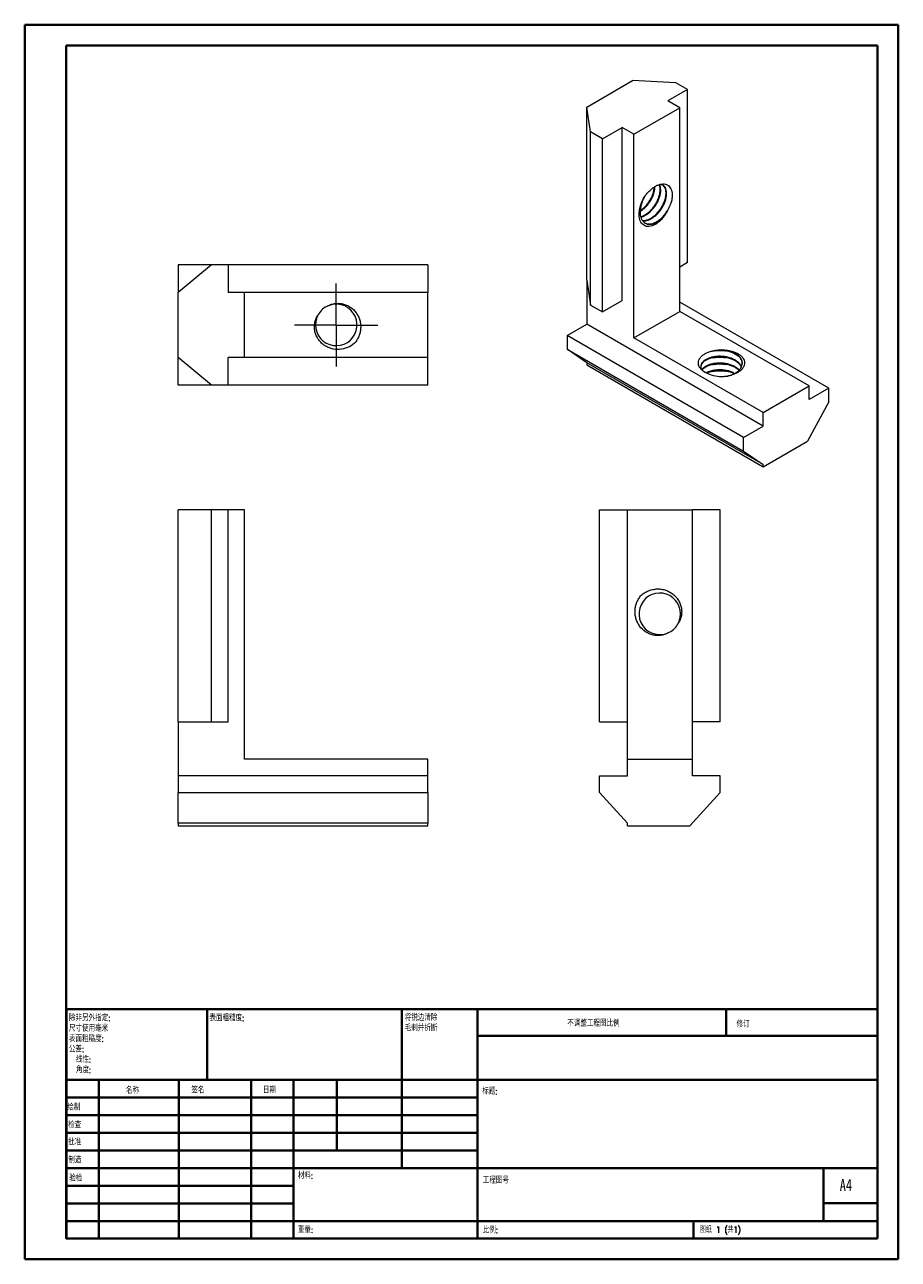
# Model space of a CAD drawing. Header units: millimetres. Extents: x 0 to 210, y 0 to 297.
import ezdxf

# ---------------------------------------------------------------- set-up
doc = ezdxf.new("R2010")
doc.units = ezdxf.units.MM
doc.styles.add('SLDTEXTSTYLE0', font='TXT', dxfattribs={"width": 0.75, "bigfont": 'bigfont'})
doc.styles.add('SLDTEXTSTYLE1', font='TXT', dxfattribs={"width": 0.75})
doc.styles.add('SLDTEXTSTYLE2', font='TXT', dxfattribs={"width": 0.694444, "bigfont": 'bigfont'})

# ---------------------------------------------------------------- blocks, each defined once
blk = doc.blocks.new('SW_NOTE_0')
at = {"color": 0, "linetype": 'Continuous', "lineweight": 0, "char_height": 1.5, "attachment_point": 1, "style": 'SLDTEXTSTYLE0'}
for s, insert in [('\\M+18FAB锐边\\M+190B4\\M+18F9C', (0, 1.93)), ('\\M+196D1\\M+18E68\\M+19BF3\\M+190DC\\M+19266', (0, -0.57))]:
    blk.add_mtext(s, dxfattribs=dict(at, insert=insert))
blk = doc.blocks.new('SW_NOTE_1')
at = {"color": 0, "linetype": 'Continuous', "lineweight": 0, "char_height": 1.5, "attachment_point": 1, "style": 'SLDTEXTSTYLE0'}
for s, insert in [('\\M+18F9C\\M+194F1另\\M+18A4F\\M+18E77\\M+192E8:', (0, 1.93)), ('\\M+18EDA\\M+190A1\\M+18E67\\M+19770\\M+19F7C\\M+195C4', (0, -0.57)), ('\\M+1955C\\M+196CA\\M+19165糙\\M+19378:', (0, -3.07)), ('\\M+18CF6\\M+18DB7:', (0, -5.57)), ('线\\M+190AB:', (1.69, -8.07)), ('\\M+18A70\\M+19378:', (1.69, -10.57))]:
    blk.add_mtext(s, dxfattribs=dict(at, insert=insert))
blk = doc.blocks.new('SW_CENTERMARKSYMBOL_0')
at = {"color": 0, "linetype": 'Continuous', "lineweight": 0}
for p, q in [((0, 5), (0, 10)), ((0, 0), (0, 5)), ((-5, 0), (-10, 0)), ((0, 0), (-5, 0)), ((0, 0), (0, -5)), ((0, 0), (5, 0)), ((5, 0), (10, 0)), ((0, -5), (0, -10))]:
    blk.add_line(p, q, dxfattribs=at)

msp = doc.modelspace()

# ---------------------------------------------------------------- linework, layer by layer
at = {"color": 7, "linetype": 'Continuous', "lineweight": 40}
for p, q in [((0.08, 0.21), (0.08, 297.21)), ((0.08, 297.21), (210.08, 297.21)), ((210.08, 0.21), (210.08, 297.21)), ((210.08, 292.21), (210.08, 297.21)), ((10.08, 292.21), (205.08, 292.21)), ((10.08, 5.21), (10.08, 292.21)), ((205.08, 5.21), (205.08, 292.21)), ((10.11, 60.37), (205.08, 60.37)), ((10.11, 60.37), (10.11, 5.12)), ((43.91, 43.37), (43.91, 60.37)), ((90.71, 60.37), (90.71, 22.12)), ((108.91, 60.37), (108.91, 5.12)), ((168.68, 54.09), (168.68, 60.46)), ((205.08, 54), (108.91, 54)), ((205.08, 43.37), (10.11, 43.37)), ((17.91, 43.37), (17.91, 5.12)), ((37.1, 43.37), (37.1, 5.12)), ((54.51, 43.37), (54.51, 5.12)), ((64.71, 5.12), (64.71, 43.37)), ((75.11, 26.37), (75.11, 43.37)), ((108.91, 39.12), (10.11, 39.12)), ((108.91, 34.87), (10.11, 34.87)), ((108.91, 30.62), (10.11, 30.62)), ((108.91, 26.37), (10.11, 26.37)), ((64.71, 22.12), (10.11, 22.12)), ((64.71, 22.12), (205.08, 22.12)), ((192.08, 9.46), (192.08, 22.21)), ((64.71, 17.87), (10.11, 17.87)), ((64.71, 13.62), (10.11, 13.62)), ((205.08, 13.71), (192.08, 13.71)), ((10.11, 9.37), (205.08, 9.37)), ((160.88, 5.21), (160.88, 9.46)), ((10.08, 5.21), (205.08, 5.21)), ((205.08, 5.21), (180.99, 5.21)), ((0.08, 0.21), (210.08, 0.21))]:
    msp.add_line(p, q, dxfattribs=at)
at = {"color": 7, "linetype": 'Continuous', "lineweight": 15}
for p, q in [((135.19, 277.41), (146.22, 283.78)), ((156.62, 283.25), (146.22, 283.78)), ((159.44, 281.62), (156.62, 283.25)), ((159.44, 281.62), (154.71, 278.88)), ((159.44, 239.98), (159.44, 281.62)), ((136.11, 271.41), (135.19, 277.41)), ((135.19, 235.77), (135.19, 277.41)), ((146.5, 270.88), (157.54, 277.25)), ((157.54, 277.25), (154.71, 278.88)), ((157.54, 228.26), (157.54, 277.25)), ((138.94, 269.78), (136.11, 271.41)), ((136.11, 229.77), (136.11, 271.41)), ((138.94, 269.78), (143.68, 272.52)), ((143.68, 230.87), (143.68, 272.52)), ((146.5, 270.88), (143.68, 272.52)), ((146.5, 221.89), (146.5, 270.88)), ((138.94, 228.14), (138.94, 269.78)), ((44.95, 239.47), (36.95, 232.77)), ((44.95, 239.47), (36.95, 239.47)), ((36.95, 239.47), (36.95, 232.77)), ((48.95, 239.47), (44.95, 239.47)), ((48.95, 239.47), (48.95, 232.77)), ((96.95, 239.47), (48.95, 239.47)), ((96.95, 239.47), (96.95, 232.77)), ((159.44, 239.98), (157.54, 238.87)), ((135.19, 235.77), (135.19, 225.16)), ((135.19, 235.77), (136.11, 229.77)), ((36.95, 217.17), (36.95, 232.77)), ((52.95, 232.77), (48.95, 232.77)), ((52.95, 217.17), (52.95, 232.77)), ((96.95, 232.77), (52.95, 232.77)), ((96.95, 217.17), (96.95, 232.77)), ((136.11, 229.77), (138.94, 228.14)), ((138.94, 228.14), (143.68, 230.87)), ((193.39, 209.77), (157.54, 230.46)), ((146.5, 221.89), (157.54, 228.26)), ((188.65, 210.3), (157.54, 228.26)), ((130.45, 222.42), (135.19, 225.16)), ((177.62, 200.66), (135.19, 225.16)), ((172.88, 197.93), (130.45, 222.42)), ((130.45, 222.42), (130.45, 219.15)), ((177.62, 203.93), (146.5, 221.89)), ((44.95, 210.47), (36.95, 217.17)), ((36.95, 210.47), (36.95, 217.17)), ((52.95, 217.17), (48.95, 217.17)), ((48.95, 210.47), (48.95, 217.17)), ((96.95, 217.17), (52.95, 217.17)), ((96.95, 210.47), (96.95, 217.17)), ((130.45, 219.15), (172.88, 194.66)), ((135.19, 215.89), (130.45, 219.15)), ((177.62, 191.4), (135.19, 215.89)), ((135.19, 215.89), (135.19, 215.36)), ((135.19, 215.36), (177.62, 190.86)), ((44.95, 210.47), (36.95, 210.47)), ((48.95, 210.47), (44.95, 210.47)), ((96.95, 210.47), (48.95, 210.47)), ((177.62, 203.93), (188.65, 210.3)), ((188.65, 207.03), (188.65, 210.3)), ((193.39, 209.77), (188.65, 207.03)), ((193.39, 206.5), (193.39, 209.77)), ((193.39, 206.5), (188.22, 196.99)), ((177.62, 200.66), (177.62, 203.93)), ((172.88, 197.93), (177.62, 200.66)), ((172.88, 194.66), (172.88, 197.93)), ((177.62, 190.86), (188.22, 196.99)), ((172.88, 194.66), (177.62, 191.4)), ((177.62, 190.86), (177.62, 191.4)), ((36.95, 129.51), (36.95, 180.51)), ((44.95, 180.51), (36.95, 180.51)), ((44.95, 129.51), (44.95, 180.51)), ((48.95, 180.51), (44.95, 180.51)), ((48.95, 129.51), (48.95, 180.51)), ((52.95, 180.51), (48.95, 180.51)), ((52.95, 120.51), (52.95, 180.51)), ((138.27, 129.51), (138.27, 180.51)), ((138.27, 180.51), (144.97, 180.51)), ((144.97, 180.51), (160.57, 180.51)), ((144.97, 120.51), (144.97, 180.51)), ((160.57, 120.51), (160.57, 180.51)), ((167.27, 180.51), (160.57, 180.51)), ((167.27, 129.51), (167.27, 180.51)), ((36.95, 129.51), (44.95, 129.51)), ((36.95, 129.51), (36.95, 116.51)), ((44.95, 129.51), (48.95, 129.51)), ((138.27, 129.51), (144.97, 129.51)), ((167.27, 129.51), (160.57, 129.51)), ((96.95, 120.51), (52.95, 120.51)), ((96.95, 116.51), (96.95, 120.51)), ((144.97, 116.51), (144.97, 120.51)), ((144.97, 120.51), (160.57, 120.51)), ((160.57, 116.51), (160.57, 120.51)), ((36.95, 116.51), (36.95, 112.51)), ((96.95, 116.51), (36.95, 116.51)), ((96.95, 112.51), (96.95, 116.51)), ((138.27, 112.51), (138.27, 116.51)), ((138.27, 116.51), (144.97, 116.51)), ((167.27, 116.51), (160.57, 116.51)), ((167.27, 112.51), (167.27, 116.51)), ((36.95, 112.51), (96.95, 112.51)), ((36.95, 105.16), (36.95, 112.51)), ((96.95, 112.51), (96.95, 105.16)), ((138.27, 112.51), (144.97, 105.16)), ((167.27, 112.51), (159.97, 104.51)), ((96.95, 105.16), (36.95, 105.16)), ((36.95, 105.16), (36.95, 104.51)), ((36.95, 104.51), (96.95, 104.51)), ((96.95, 104.51), (96.95, 105.16)), ((144.97, 104.51), (144.97, 105.16)), ((144.97, 104.51), (159.97, 104.51))]:
    msp.add_line(p, q, dxfattribs=at)
for centre, radius, start, end in [((147.16, 256.46), 8.49, 319.4555, 340.5445), ((74.97, 224.99), 4.99, 148.7354, 117.2133), ((74.95, 224.97), 5, 116.8895, 153.1105), ((167.58, 210.49), 8.49, 79.4572, 100.5428), ((152.74, 155.49), 4.99, 328.7354, 297.2133), ((152.77, 155.51), 5, 296.8895, 333.1105)]:
    msp.add_arc(centre, radius, start, end, dxfattribs=at)
for points, knots in [([(148.16, 251.04), (148.18, 251.05), (148.43, 251.09), (148.95, 251.33), (149.68, 251.77), (150.39, 252.37), (151.06, 253.08), (151.64, 253.87), (152.12, 254.72), (152.5, 255.6), (152.74, 256.47), (152.86, 257.28), (152.82, 258.01), (152.73, 258.5), (152.61, 258.69), (152.59, 258.73)], [0, 0, 0, 0, 0.007748, 0.095442, 0.183136, 0.272562, 0.361988, 0.449681, 0.537375, 0.626801, 0.716227, 0.803921, 0.891614, 0.98104, 1, 1, 1, 1]), ([(148.19, 250.94), (148.25, 250.95), (148.54, 251), (149.09, 251.25), (149.82, 251.69), (150.54, 252.29), (151.2, 253), (151.78, 253.79), (152.26, 254.64), (152.64, 255.52), (152.89, 256.38), (153, 257.2), (152.97, 257.93), (152.86, 258.45), (152.72, 258.67), (152.69, 258.73)], [0, 0, 0, 0, 0.020311, 0.105625, 0.190939, 0.277938, 0.364938, 0.450252, 0.535566, 0.622565, 0.709565, 0.794879, 0.880193, 0.967192, 1, 1, 1, 1]), ([(148.58, 250.14), (148.69, 250.12), (149.02, 250.08), (149.63, 250.21), (150.36, 250.5), (151.09, 250.96), (151.81, 251.55), (152.47, 252.26), (153.05, 253.06), (153.54, 253.91), (153.91, 254.79), (154.16, 255.65), (154.27, 256.46), (154.24, 257.2), (154.09, 257.83), (153.8, 258.31), (153.55, 258.58), (153.39, 258.64), (153.39, 258.64)], [0, 0, 0, 0, 0.035783, 0.105327, 0.173524, 0.241721, 0.311265, 0.38081, 0.449007, 0.517204, 0.586748, 0.656292, 0.724489, 0.792686, 0.86223, 0.931775, 0.999972, 1, 1, 1, 1]), ([(148.63, 250.06), (148.77, 250.05), (149.13, 250), (149.77, 250.13), (150.5, 250.42), (151.23, 250.88), (151.95, 251.47), (152.61, 252.18), (153.19, 252.98), (153.68, 253.83), (154.05, 254.7), (154.3, 255.57), (154.41, 256.38), (154.39, 257.12), (154.23, 257.75), (153.94, 258.24), (153.54, 258.58), (153.08, 258.76), (152.73, 258.74), (152.56, 258.73)], [0, 0, 0, 0, 0.039828, 0.101029, 0.161045, 0.221061, 0.282262, 0.343464, 0.40348, 0.463496, 0.524697, 0.585898, 0.645914, 0.70593, 0.767132, 0.828333, 0.888349, 0.948365, 1, 1, 1, 1]), ([(148.86, 255.48), (149.04, 255.76), (149.23, 256.04), (149.63, 256.55), (149.84, 256.8), (150.28, 257.26), (150.51, 257.47), (150.97, 257.86), (151.2, 258.03), (151.68, 258.34), (151.91, 258.47), (152.38, 258.68), (152.61, 258.77), (153.07, 258.88), (153.29, 258.91), (153.71, 258.91), (153.92, 258.89), (154.3, 258.79), (154.48, 258.71), (154.81, 258.51), (154.96, 258.38), (155.22, 258.08), (155.33, 257.9), (155.52, 257.51), (155.59, 257.29), (155.69, 256.81), (155.72, 256.56), (155.73, 256.02), (155.72, 255.73), (155.64, 255.15), (155.58, 254.85), (155.41, 254.24), (155.3, 253.93), (155.17, 253.63)], [0, 0, 0, 0, 0.0625, 0.0625, 0.125, 0.125, 0.1875, 0.1875, 0.25, 0.25, 0.3125, 0.3125, 0.375, 0.375, 0.4375, 0.4375, 0.5, 0.5, 0.5625, 0.5625, 0.625, 0.625, 0.6875, 0.6875, 0.75, 0.75, 0.8125, 0.8125, 0.875, 0.875, 0.9375, 0.9375, 1, 1, 1, 1]), ([(153.62, 250.94), (153.42, 250.67), (153.21, 250.43), (152.77, 249.98), (152.53, 249.77), (152.07, 249.41), (151.83, 249.26), (151.36, 249), (151.12, 248.9), (150.43, 248.67), (149.98, 248.63), (149.2, 248.78), (148.85, 248.97), (148.44, 249.39), (148.31, 249.55), (148.1, 249.93), (148.02, 250.13), (147.89, 250.58), (147.84, 250.82), (147.79, 251.34), (147.79, 251.61), (147.82, 252.17), (147.85, 252.46), (147.96, 253.05), (148.03, 253.35), (148.2, 253.96), (148.31, 254.27), (148.56, 254.88), (148.7, 255.18), (148.86, 255.48)], [0, 0, 0, 0, 0.0625, 0.0625, 0.125, 0.125, 0.1875, 0.1875, 0.25, 0.25, 0.375, 0.375, 0.5, 0.5, 0.5625, 0.5625, 0.625, 0.625, 0.6875, 0.6875, 0.75, 0.75, 0.8125, 0.8125, 0.875, 0.875, 0.9375, 0.9375, 1, 1, 1, 1]), ([(149.09, 255.81), (149.02, 255.7), (148.78, 255.31), (148.47, 254.57), (148.18, 253.65), (148.03, 252.73), (148, 251.86), (148.11, 251.08), (148.36, 250.4), (148.74, 249.85), (149.22, 249.46), (149.8, 249.23), (150.46, 249.18), (151.18, 249.31), (151.86, 249.59), (152.5, 249.96), (153.07, 250.4), (153.44, 250.76), (153.62, 250.94)], [0, 0, 0, 0, 0.027737, 0.094634, 0.162852, 0.23107, 0.297967, 0.364864, 0.433082, 0.501301, 0.568198, 0.635094, 0.703313, 0.771531, 0.838428, 0.8915, 0.945575, 1, 1, 1, 1]), ([(148.04, 252.31), (148.16, 252.38), (148.53, 252.59), (149.12, 253.11), (149.78, 253.81), (150.36, 254.61), (150.85, 255.46), (151.23, 256.34), (151.47, 257.2), (151.57, 257.84), (151.56, 258.16), (151.55, 258.24)], [0, 0, 0, 0, 0.0627909, 0.1917305, 0.3206701, 0.4471121, 0.573554, 0.7024937, 0.8314333, 0.9578752, 1, 1, 1, 1]), ([(148.04, 252.48), (148.11, 252.52), (148.43, 252.71), (148.98, 253.19), (149.64, 253.89), (150.22, 254.69), (150.71, 255.54), (151.09, 256.42), (151.32, 257.28), (151.43, 257.87), (151.42, 258.14), (151.42, 258.16)], [0, 0, 0, 0, 0.039451, 0.175718, 0.311986, 0.445614, 0.579242, 0.715509, 0.851777, 0.985405, 1, 1, 1, 1]), ([(149.1, 249.57), (149.28, 249.48), (149.66, 249.31), (150.32, 249.27), (151.04, 249.39), (151.77, 249.69), (152.51, 250.14), (153.22, 250.73), (153.89, 251.45), (154.43, 252.19), (154.86, 252.93), (155.07, 253.39), (155.17, 253.63)], [0, 0, 0, 0, 0.102995, 0.208068, 0.313141, 0.416178, 0.519216, 0.624289, 0.729362, 0.832399, 0.915411, 1, 1, 1, 1]), ([(72.69, 229.43), (72.97, 229.6), (73.27, 229.75), (73.89, 229.98), (74.21, 230.07), (74.87, 230.17), (75.2, 230.19), (75.86, 230.18), (76.19, 230.13), (77.16, 229.92), (77.78, 229.66), (78.88, 228.93), (79.37, 228.46), (79.95, 227.66), (80.12, 227.37), (80.41, 226.77), (80.53, 226.46), (80.71, 225.83), (80.78, 225.5), (80.85, 224.84), (80.85, 224.51), (80.81, 223.85), (80.77, 223.52), (80.62, 222.88), (80.52, 222.56), (80.27, 221.95), (80.12, 221.65), (79.77, 221.09), (79.57, 220.82), (79.35, 220.57)], [0, 0, 0, 0, 0.0625, 0.0625, 0.125, 0.125, 0.1875, 0.1875, 0.25, 0.25, 0.375, 0.375, 0.5, 0.5, 0.5625, 0.5625, 0.625, 0.625, 0.6875, 0.6875, 0.75, 0.75, 0.8125, 0.8125, 0.875, 0.875, 0.9375, 0.9375, 1, 1, 1, 1]), ([(79.35, 220.57), (78.85, 220.13), (78.29, 219.78), (77.05, 219.28), (76.41, 219.13), (75.08, 219.05), (74.42, 219.11), (73.46, 219.39), (73.15, 219.51), (72.56, 219.79), (72.27, 219.96), (71.73, 220.36), (71.48, 220.57), (71.02, 221.05), (70.81, 221.3), (70.26, 222.14), (70, 222.75), (69.79, 223.73), (69.75, 224.06), (69.73, 224.72), (69.75, 225.05), (69.85, 225.71), (69.94, 226.03), (70.17, 226.64), (70.32, 226.95), (70.49, 227.23)], [0, 0, 0, 0, 0.125, 0.125, 0.25, 0.25, 0.375, 0.375, 0.4375, 0.4375, 0.5, 0.5, 0.5625, 0.5625, 0.625, 0.625, 0.75, 0.75, 0.8125, 0.8125, 0.875, 0.875, 0.9375, 0.9375, 1, 1, 1, 1]), ([(167.58, 212.51), (166.91, 212.53), (166.27, 212.62), (165.04, 212.91), (164.48, 213.12), (163.48, 213.62), (163.06, 213.92), (162.57, 214.42), (162.44, 214.6), (162.22, 214.96), (162.14, 215.15), (162.04, 215.52), (162.02, 215.72), (162.03, 216.1), (162.06, 216.29), (162.26, 216.85), (162.51, 217.21), (163.05, 217.7), (163.25, 217.85), (163.7, 218.12), (163.95, 218.25), (164.49, 218.48), (164.78, 218.57), (165.38, 218.73), (165.7, 218.79), (166.02, 218.84)], [0, 0, 0, 0, 0.125, 0.125, 0.25, 0.25, 0.375, 0.375, 0.4375, 0.4375, 0.5, 0.5, 0.5625, 0.5625, 0.625, 0.625, 0.75, 0.75, 0.8125, 0.8125, 0.875, 0.875, 0.9375, 0.9375, 1, 1, 1, 1]), ([(172.38, 214.95), (172.33, 215.08), (172.19, 215.42), (171.75, 215.9), (171.14, 216.39), (170.37, 216.8), (169.5, 217.12), (168.55, 217.34), (167.58, 217.45), (166.6, 217.44), (165.65, 217.33), (164.78, 217.11), (164.02, 216.8), (163.39, 216.41), (162.93, 215.96), (162.64, 215.47), (162.55, 214.95), (162.61, 214.52), (162.76, 214.28), (162.81, 214.2)], [0, 0, 0, 0, 0.040731, 0.103314, 0.164685, 0.226056, 0.28864, 0.351223, 0.412594, 0.473965, 0.536548, 0.599132, 0.660503, 0.721874, 0.784457, 0.84704, 0.908411, 0.969782, 1, 1, 1, 1]), ([(172.34, 214.87), (172.3, 214.97), (172.17, 215.28), (171.75, 215.74), (171.14, 216.23), (170.37, 216.64), (169.5, 216.96), (168.55, 217.18), (167.58, 217.28), (166.6, 217.28), (165.65, 217.17), (164.78, 216.95), (164.02, 216.64), (163.39, 216.25), (162.93, 215.8), (162.63, 215.3), (162.59, 214.96), (162.58, 214.79)], [0, 0, 0, 0, 0.0357887, 0.1053345, 0.1735332, 0.2417318, 0.3112776, 0.3808235, 0.4490221, 0.5172208, 0.5867666, 0.6563124, 0.7245111, 0.7927097, 0.8622555, 0.9318014, 1, 1, 1, 1]), ([(165.42, 218.72), (165.74, 218.77), (166.43, 218.88), (167.56, 218.89), (168.33, 218.8), (168.71, 218.76)], [0, 0, 0, 0, 0.29748, 0.658487, 1, 1, 1, 1]), ([(165.45, 217.1), (165.76, 217.14), (166.44, 217.25), (167.56, 217.26), (168.33, 217.17), (168.71, 217.12)], [0, 0, 0, 0, 0.291272, 0.655469, 1, 1, 1, 1]), ([(166.02, 218.84), (166.4, 218.89), (166.79, 218.91), (167.57, 218.91), (167.95, 218.88), (169.11, 218.72), (169.88, 218.49), (170.83, 218.03), (171.12, 217.86), (171.62, 217.48), (171.85, 217.27), (172.39, 216.59), (172.58, 216.08), (172.58, 215.6)], [0, 0, 0, 0, 0.125, 0.125, 0.25, 0.25, 0.5, 0.5, 0.625, 0.625, 0.75, 0.75, 1, 1, 1, 1]), ([(169.13, 218.84), (169.46, 218.79), (169.77, 218.73), (170.37, 218.57), (170.66, 218.48), (171.2, 218.25), (171.45, 218.13), (171.9, 217.85), (172.11, 217.7), (172.64, 217.21), (172.9, 216.85), (173.16, 216.11), (173.17, 215.72), (173.01, 215.15), (172.93, 214.96), (172.71, 214.6), (172.58, 214.43), (172.26, 214.09), (172.07, 213.93), (171.66, 213.64), (171.43, 213.5), (170.93, 213.25), (170.66, 213.13), (170.1, 212.93), (169.81, 212.84), (169.2, 212.69), (168.88, 212.63), (168.24, 212.55), (167.91, 212.52), (167.58, 212.51)], [0, 0, 0, 0, 0.0625, 0.0625, 0.125, 0.125, 0.1875, 0.1875, 0.25, 0.25, 0.375, 0.375, 0.5, 0.5, 0.5625, 0.5625, 0.625, 0.625, 0.6875, 0.6875, 0.75, 0.75, 0.8125, 0.8125, 0.875, 0.875, 0.9375, 0.9375, 1, 1, 1, 1]), ([(168.67, 212.61), (168.95, 212.66), (169.55, 212.79), (170.37, 213.1), (171.13, 213.51), (171.76, 214), (172.23, 214.55), (172.51, 215.15), (172.61, 215.77), (172.51, 216.38), (172.23, 216.98), (171.76, 217.54), (171.18, 217.99), (170.53, 218.35), (169.87, 218.63), (169.38, 218.77), (169.13, 218.84)], [0, 0, 0, 0, 0.065557, 0.141704, 0.216376, 0.291048, 0.367194, 0.443341, 0.518013, 0.592685, 0.668831, 0.744978, 0.81965, 0.87889, 0.93925, 1, 1, 1, 1]), ([(171.84, 214.13), (171.8, 214.18), (171.62, 214.41), (171.13, 214.76), (170.38, 215.17), (169.5, 215.49), (168.55, 215.71), (167.58, 215.81), (166.6, 215.81), (165.65, 215.7), (164.78, 215.48), (164.02, 215.17), (163.4, 214.78), (163.01, 214.43), (162.89, 214.21), (162.86, 214.16)], [0, 0, 0, 0, 0.020373, 0.106026, 0.191678, 0.279023, 0.366367, 0.45202, 0.537673, 0.625017, 0.712362, 0.798014, 0.883667, 0.971011, 1, 1, 1, 1]), ([(171.77, 214.05), (171.76, 214.07), (171.59, 214.27), (171.12, 214.59), (170.38, 215.01), (169.5, 215.33), (168.55, 215.55), (167.58, 215.65), (166.6, 215.65), (165.65, 215.53), (164.78, 215.32), (164.02, 215), (163.41, 214.61), (163.04, 214.3), (162.93, 214.12), (162.92, 214.1)], [0, 0, 0, 0, 0.007797, 0.096262, 0.184726, 0.274939, 0.365151, 0.453616, 0.54208, 0.632293, 0.722505, 0.810969, 0.899434, 0.989646, 1, 1, 1, 1]), ([(170.73, 213.32), (170.61, 213.39), (170.24, 213.6), (169.5, 213.86), (168.56, 214.08), (167.58, 214.18), (166.6, 214.18), (165.65, 214.06), (164.78, 213.84), (164.19, 213.62), (163.93, 213.46), (163.88, 213.42)], [0, 0, 0, 0, 0.063267, 0.193425, 0.323584, 0.451221, 0.578857, 0.709016, 0.839174, 0.966811, 1, 1, 1, 1]), ([(170.58, 213.24), (170.51, 213.28), (170.19, 213.46), (169.5, 213.69), (168.56, 213.91), (167.58, 214.02), (166.6, 214.01), (165.65, 213.9), (164.79, 213.68), (164.24, 213.48), (164.03, 213.35), (164.03, 213.35)], [0, 0, 0, 0, 0.0398213, 0.1778123, 0.3158032, 0.4511211, 0.586439, 0.7244299, 0.8624208, 0.9977387, 1, 1, 1, 1]), ([(165.45, 215.46), (165.76, 215.51), (166.44, 215.61), (167.56, 215.63), (168.33, 215.53), (168.71, 215.49)], [0, 0, 0, 0, 0.291272, 0.655469, 1, 1, 1, 1]), ([(165.45, 213.83), (165.76, 213.88), (166.44, 213.98), (167.56, 213.99), (168.33, 213.9), (168.71, 213.86)], [0, 0, 0, 0, 0.291272, 0.655469, 1, 1, 1, 1]), ([(167.72, 212.51), (167.67, 212.52), (167.53, 212.54), (167.4, 212.53), (167.3, 212.53)], [0, 0, 0, 0, 0.338887, 1, 1, 1, 1]), ([(148.29, 159.98), (148.55, 160.2), (148.82, 160.4), (149.39, 160.75), (149.69, 160.9), (150.31, 161.15), (150.63, 161.25), (151.28, 161.4), (151.61, 161.45), (152.28, 161.49), (152.61, 161.48), (153.27, 161.41), (153.61, 161.35), (154.25, 161.16), (154.56, 161.04), (155.16, 160.75), (155.45, 160.58), (155.99, 160.18), (156.25, 159.96), (156.71, 159.48), (156.92, 159.22), (157.29, 158.66), (157.45, 158.37), (157.71, 157.76), (157.81, 157.43), (157.96, 156.78), (158, 156.45), (158.01, 155.78), (157.99, 155.44), (157.88, 154.78), (157.8, 154.46), (157.56, 153.83), (157.41, 153.53), (157.23, 153.24)], [0, 0, 0, 0, 0.0625, 0.0625, 0.125, 0.125, 0.1875, 0.1875, 0.25, 0.25, 0.3125, 0.3125, 0.375, 0.375, 0.4375, 0.4375, 0.5, 0.5, 0.5625, 0.5625, 0.625, 0.625, 0.6875, 0.6875, 0.75, 0.75, 0.8125, 0.8125, 0.875, 0.875, 0.9375, 0.9375, 1, 1, 1, 1]), ([(155.03, 151.05), (154.74, 150.87), (154.44, 150.72), (153.82, 150.48), (153.49, 150.39), (152.83, 150.28), (152.5, 150.26), (151.83, 150.28), (151.49, 150.32), (150.52, 150.53), (149.89, 150.8), (148.78, 151.53), (148.29, 152.01), (147.7, 152.82), (147.52, 153.11), (147.23, 153.71), (147.11, 154.02), (146.93, 154.66), (146.86, 154.99), (146.79, 155.66), (146.78, 155.99), (146.82, 156.66), (146.87, 156.99), (147.02, 157.65), (147.12, 157.96), (147.37, 158.58), (147.52, 158.88), (147.87, 159.45), (148.07, 159.72), (148.29, 159.98)], [0, 0, 0, 0, 0.0625, 0.0625, 0.125, 0.125, 0.1875, 0.1875, 0.25, 0.25, 0.375, 0.375, 0.5, 0.5, 0.5625, 0.5625, 0.625, 0.625, 0.6875, 0.6875, 0.75, 0.75, 0.8125, 0.8125, 0.875, 0.875, 0.9375, 0.9375, 1, 1, 1, 1])]:
    msp.add_open_spline(points, degree=3, knots=knots, dxfattribs=at)

# ---------------------------------------------------------------- block references
at = {"color": 7, "linetype": 'Continuous', "lineweight": 0}
for name, p in [('SW_CENTERMARKSYMBOL_0', (74.95, 224.97)), ('SW_NOTE_1', (10.7, 57.11)), ('SW_NOTE_0', (91.42, 57.19))]:
    msp.add_blockref(name, p, dxfattribs=at)

# ---------------------------------------------------------------- texts
at = {"color": 7, "linetype": 'Continuous', "lineweight": 0, "attachment_point": 1}
for s, insert, char_height, style in [('\\M+1955C\\M+196CA\\M+19165糙\\M+19378:', (44.48, 59.04), 1.5, 'SLDTEXTSTYLE0'), ('\\M+19573调\\M+190AE\\M+18D48\\M+192F6图\\M+194E4\\M+197E1', (130.49, 57.75), 1.5, 'SLDTEXTSTYLE0'), ('\\M+18F43订', (171.21, 57.55), 1.5, 'SLDTEXTSTYLE0'), ('\\M+196BC\\M+18FCC', (24.43, 41.62), 1.5, 'SLDTEXTSTYLE0'), ('签\\M+196BC', (40.14, 41.68), 1.5, 'SLDTEXTSTYLE0'), ('\\M+193FA\\M+18AFA', (57.33, 41.7), 1.5, 'SLDTEXTSTYLE0'), ('标题:', (110.07, 41.4), 1.5, 'SLDTEXTSTYLE0'), ('绘\\M+190A7', (10.32, 37.55), 1.5, 'SLDTEXTSTYLE0'), ('检查', (10.52, 33.28), 1.5, 'SLDTEXTSTYLE0'), ('\\M+194E1\\M+18F79', (10.51, 29.19), 1.5, 'SLDTEXTSTYLE0'), ('\\M+190A7\\M+191A2', (10.57, 24.85), 1.5, 'SLDTEXTSTYLE0'), ('\\M+18DDE\\M+197BF:', (65.76, 21.11), 1.5, 'SLDTEXTSTYLE0'), ('验检', (10.78, 20.47), 1.5, 'SLDTEXTSTYLE0'), ('\\M+18D48\\M+192F6图\\M+18D86', (110.18, 19.99), 1.5, 'SLDTEXTSTYLE0'), ('A4', (196, 19.52), 2.91, 'SLDTEXTSTYLE1'), ('\\M+18F64\\M+197CA:', (65.73, 8.07), 1.4986, 'SLDTEXTSTYLE0'), ('\\M+194E4\\M+197E1:', (110.18, 8.02), 1.5, 'SLDTEXTSTYLE0'), ('图纸 1 (\\M+18BA41)', (162.36, 8.11), 1.5, 'SLDTEXTSTYLE2')]:
    msp.add_mtext(s, dxfattribs=dict(at, insert=insert, char_height=char_height, style=style))

doc.saveas('drawing.dxf')
